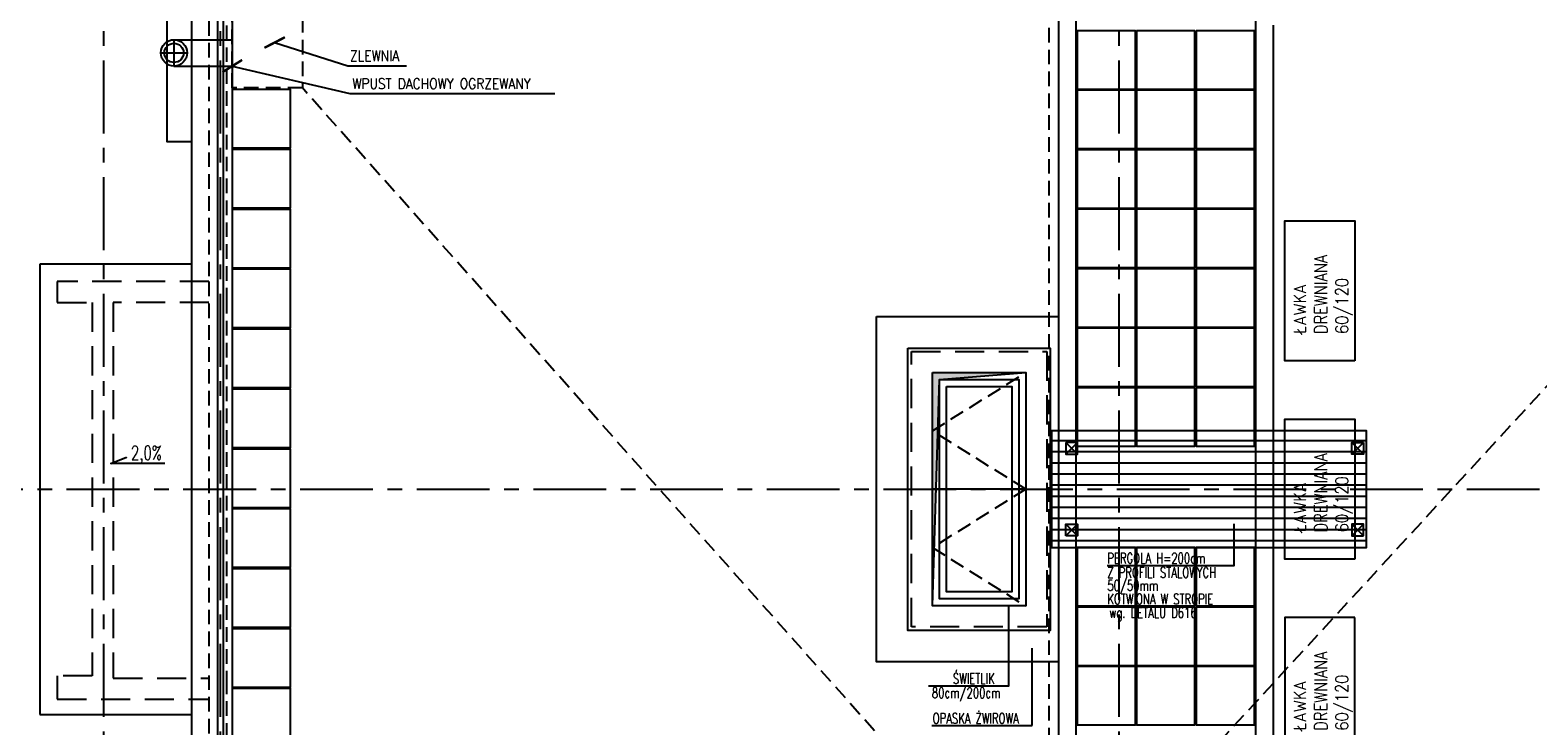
# Model space of a CAD drawing. Extents: x 41755 to 123924, y -112333 to 86187.
# Tile 28 of 256: x 103778 to 105070, y -98949 to -98352. Entities that reach past the tile are written whole.
import ezdxf
from ezdxf.enums import TextEntityAlignment as Align

# ---------------------------------------------------------------- set-up
doc = ezdxf.new("R2010")
doc.units = 0
doc.header["$LTSCALE"] = 50
doc.linetypes.add('CENTER', pattern=[2, 1.25, -0.25, 0.25, -0.25])
doc.linetypes.add('DASHED', pattern=[0.75, 0.5, -0.25])
doc.layers.get('0').update_dxf_attribs({"color": 101, "linetype": 'CONTINUOUS'})
for name, color, linetype in [('Ele-balustrada', 8, 'CONTINUOUS'), ('Ins-wod', 4, 'CONTINUOUS'), ('Okn---okna', 5, 'CONTINUOUS'), ('Opis-spadki', 61, 'CONTINUOUS'), ('Os-osie glowne', 1, 'CENTER'), ('Pos-ceramika', 14, 'CONTINUOUS'), ('Pzt-chodniki-hatch', 252, 'CONTINUOUS'), ('Sc-metal', 141, 'CONTINUOUS'), ('Sch-opis', 51, 'CONTINUOUS'), ('W-idok', 8, 'CONTINUOUS'), ('W-idok pod', 5, 'DASHED'), ('W-izol-w', 144, 'CONTINUOUS'), ('W-otwor-strop', 1, 'CONTINUOUS'), ('W-widok-spadki', 61, 'CONTINUOUS'), ('Wyp-meble', 155, 'CONTINUOUS')]:
    doc.layers.add(name, color=color, linetype=linetype)
doc.styles.add('ROMANS', font='romans', dxfattribs={"width": 0.85})
doc.dimstyles.new('CHMIELNA', dxfattribs={"dimscale": 3.5, "dimtxt": 4, "dimasz": 1.5, "dimexe": 3, "dimexo": 0, "dimgap": 1, "dimtad": 1, "dimdec": 1, "dimrnd": 0.5, "dimzin": 12, "dimdsep": 46, "dimtxsty": 'ROMANS', "dimblk": 'DIMTICK', "dimcen": 0.09, "dimse1": 1, "dimse2": 1, "dimclrd": 143, "dimclrt": 53, "dimadec": 0, "dimazin": 0, "dimtfac": 1, "dimtdec": 1, "dimtix": 1, "dimtmove": 2, "dimatfit": 2, "dimldrblk": 'ARCHTICK', "dimfxl": 0, "dimtolj": 1, "dimtzin": 0, "dimarcsym": 0})

# ---------------------------------------------------------------- blocks, each defined once
blk = doc.blocks.new('SPADKI')
at = {"ltscale": 25}
blk.add_lwpolyline([(0, 0), (0, -70), (-8, -50), (-8, -50)], dxfattribs=at)
at = {"ltscale": 25, "style": 'ROMANS', "width": 0.7}
blk.add_attdef('SP%', text='', height=18, rotation=90, dxfattribs=at).set_placement((-4.9, -24), align=Align.CENTER)
blk = doc.blocks.new('DIMTICK')
for p, q in [((0, 1), (0, -1)), ((-1, 0), (1, 0))]:
    blk.add_line(p, q)
at = {"const_width": 0.141}
blk.add_lwpolyline([(0.707, 0.707), (-0.707, -0.707)], dxfattribs=at)
blk = doc.blocks.new('_kdjkgjksjhgkfhh')
for p, q in [((-11.2, 0), (11.2, 0)), ((0, 11.2), (0, -11.2))]:
    blk.add_line(p, q)
for radius in [11.3, 8.25]:
    blk.add_circle((0, 0), radius)

msp = doc.modelspace()

# ---------------------------------------------------------------- hatches: boundary and pattern name
at = {"layer": 'W-idok'}
h = msp.add_hatch(dxfattribs=at)
h.set_pattern_fill('ANSI31', color=256, scale=3, angle=135, style=0)
h.set_pattern_definition([(180, (48983.419, 565.478), (-4e-15, -9.525), [])])
h.paths.add_polyline_path([(104662.966, -98745.824), (104652.966, -98745.824), (104652.966, -98795.824), (104662.966, -98795.824)])
h.paths.add_polyline_path([(104662.966, -98695.824), (104652.966, -98695.824), (104652.966, -98745.824), (104662.966, -98745.824)])
h.paths.add_polyline_path([(104677.966, -98695.824), (104662.966, -98695.824), (104662.966, -98745.824), (104677.966, -98745.824)])
h.paths.add_polyline_path([(104677.966, -98745.824), (104662.966, -98745.824), (104662.966, -98795.824), (104677.966, -98795.824)])
h.paths.add_polyline_path([(104710.966, -98745.824), (104677.966, -98745.824), (104677.966, -98795.824), (104710.966, -98795.824)])
h.paths.add_polyline_path([(104710.966, -98695.824), (104677.966, -98695.824), (104677.966, -98745.824), (104710.966, -98745.824)])
h.paths.add_polyline_path([(104827.966, -98695.824), (104710.966, -98695.824), (104710.966, -98745.824), (104827.966, -98745.824)])
h.paths.add_polyline_path([(104827.966, -98745.824), (104710.966, -98745.824), (104710.966, -98795.824), (104827.966, -98795.824)])
h.paths.add_polyline_path([(104842.966, -98745.824), (104827.966, -98745.824), (104827.966, -98795.824), (104842.966, -98795.824)])
h.paths.add_polyline_path([(104842.966, -98695.824), (104827.966, -98695.824), (104827.966, -98745.824), (104842.966, -98745.824)])
h.paths.add_polyline_path([(104852.966, -98695.824), (104842.966, -98695.824), (104842.966, -98745.824), (104852.966, -98745.824)])
h.paths.add_polyline_path([(104852.966, -98745.824), (104842.966, -98745.824), (104842.966, -98795.824), (104852.966, -98795.824)])
h.paths.add_polyline_path([(104912.966, -98695.824), (104852.966, -98695.824), (104852.966, -98745.824), (104912.966, -98745.824)])
h.paths.add_polyline_path([(104912.966, -98745.824), (104852.966, -98745.824), (104852.966, -98795.824), (104912.966, -98795.824)])
h.paths.add_polyline_path([(104922.966, -98745.824), (104912.966, -98745.824), (104912.966, -98795.824), (104922.966, -98795.824)])
h.paths.add_polyline_path([(104922.966, -98695.824), (104912.966, -98695.824), (104912.966, -98745.824), (104922.966, -98745.824)])
h.paths.add_polyline_path([(104857.886, -98785.434), (104857.886, -98706.594), (104915.743, -98706.594), (104915.743, -98785.434)], flags=9)
at = {"layer": 'W-otwor-strop', "linetype": 'Continuous', "ltscale": 0.5}
h = msp.add_hatch(color=256, dxfattribs=at)
h.paths.add_polyline_path([(104630.966, -98645.824), (104550.966, -98645.824), (104550.966, -98745.824), (104554.059, -98745.824), (104556.966, -98651.824)])
h.paths.add_polyline_path([(104554.059, -98745.824), (104550.966, -98745.824), (104550.966, -98845.824)])

# ---------------------------------------------------------------- linework, layer by layer
at = {"layer": 'Ele-balustrada'}
for points in [[(103938.466, -99941.816), (103938.466, -97271.832)], [(103943.466, -99941.816), (103943.466, -97271.832)]]:
    msp.add_lwpolyline(points, dxfattribs=at)
at = {"layer": 'Okn---okna'}
for points in [[(104550.966, -98645.824), (104630.966, -98645.824), (104630.966, -98845.824), (104550.966, -98845.824)], [(104556.966, -98651.824), (104624.966, -98651.824), (104624.966, -98839.824), (104556.966, -98839.824)], [(104562.966, -98657.824), (104618.966, -98657.824), (104618.966, -98833.824), (104562.966, -98833.824)]]:
    msp.add_lwpolyline(points, close=True, dxfattribs=at)
at = {"layer": 'Okn---okna', "linetype": 'DASHED', "ltscale": 0.5}
for points in [[(104630.966, -98745.824), (104550.966, -98695.824), (104630.966, -98645.824)], [(104630.966, -98745.824), (104550.966, -98795.824), (104630.966, -98845.824)]]:
    msp.add_lwpolyline(points, dxfattribs=at)
at = {"layer": 'Okn---okna'}
msp.add_lwpolyline([(104630.966, -98745.824), (104550.966, -98745.824)], dxfattribs=at)
at = {"layer": 'Os-osie glowne'}
for points in [[(103840.966, -102040.824), (103840.966, -96063.824)], [(103940.966, -102040.824), (103940.966, -96063.824)], [(104710.966, -102040.824), (104710.966, -96063.824)], [(99508.966, -98745.824), (111775.966, -98745.824)]]:
    msp.add_lwpolyline(points, dxfattribs=at)
at = {"layer": 'Pos-ceramika'}
msp.add_lwpolyline([(104502.966, -98597.824), (104658.966, -98597.824), (104658.966, -98893.824), (104502.966, -98893.824)], close=True, dxfattribs=at)
at = {"layer": 'Pzt-chodniki-hatch'}
for points in [[(104674.967, -98352.824), (104674.967, -98402.824), (104724.967, -98402.824), (104724.967, -98352.824)], [(104725.967, -98352.824), (104725.967, -98402.824), (104775.967, -98402.824), (104775.967, -98352.824)], [(104776.967, -98352.824), (104776.967, -98402.824), (104826.967, -98402.824), (104826.967, -98352.824)], [(103950.966, -98403.304), (103950.966, -98453.304), (104000.966, -98453.304), (104000.966, -98403.304)], [(104674.967, -98403.824), (104674.967, -98453.824), (104724.967, -98453.824), (104724.967, -98403.824)], [(104725.967, -98403.824), (104725.967, -98453.824), (104775.967, -98453.824), (104775.967, -98403.824)], [(104776.967, -98403.824), (104776.967, -98453.824), (104826.967, -98453.824), (104826.967, -98403.824)], [(103950.966, -98454.644), (103950.966, -98504.644), (104000.966, -98504.644), (104000.966, -98454.644)], [(104674.967, -98454.824), (104674.967, -98504.824), (104724.967, -98504.824), (104724.967, -98454.824)], [(104725.967, -98454.824), (104725.967, -98504.824), (104775.967, -98504.824), (104775.967, -98454.824)], [(104776.967, -98454.824), (104776.967, -98504.824), (104826.967, -98504.824), (104826.967, -98454.824)], [(103950.966, -98505.984), (103950.966, -98555.984), (104000.966, -98555.984), (104000.966, -98505.984)], [(104674.967, -98505.824), (104674.967, -98555.824), (104724.967, -98555.824), (104724.967, -98505.824)], [(104725.967, -98505.824), (104725.967, -98555.824), (104775.967, -98555.824), (104775.967, -98505.824)], [(104776.967, -98505.824), (104776.967, -98555.824), (104826.967, -98555.824), (104826.967, -98505.824)], [(103950.966, -98557.324), (103950.966, -98607.324), (104000.966, -98607.324), (104000.966, -98557.324)], [(104674.967, -98556.824), (104674.967, -98606.824), (104724.967, -98606.824), (104724.967, -98556.824)], [(104725.967, -98556.824), (104725.967, -98606.824), (104775.967, -98606.824), (104775.967, -98556.824)], [(104776.967, -98556.824), (104776.967, -98606.824), (104826.967, -98606.824), (104826.967, -98556.824)], [(103950.966, -98608.664), (103950.966, -98658.664), (104000.966, -98658.664), (104000.966, -98608.664)], [(104674.967, -98607.824), (104674.967, -98657.824), (104724.967, -98657.824), (104724.967, -98607.824)], [(104725.967, -98607.824), (104725.967, -98657.824), (104775.967, -98657.824), (104775.967, -98607.824)], [(104776.967, -98607.824), (104776.967, -98657.824), (104826.967, -98657.824), (104826.967, -98607.824)], [(103950.966, -98660.004), (103950.966, -98710.004), (104000.966, -98710.004), (104000.966, -98660.004)], [(104674.967, -98658.824), (104674.967, -98708.824), (104724.967, -98708.824), (104724.967, -98658.824)], [(104725.967, -98658.824), (104725.967, -98708.824), (104775.967, -98708.824), (104775.967, -98658.824)], [(104776.967, -98658.824), (104776.967, -98708.824), (104826.967, -98708.824), (104826.967, -98658.824)], [(103950.966, -98711.344), (103950.966, -98761.344), (104000.966, -98761.344), (104000.966, -98711.344)], [(103950.966, -98762.684), (103950.966, -98812.684), (104000.966, -98812.684), (104000.966, -98762.684)], [(104674.967, -98795.824), (104674.967, -98845.824), (104724.967, -98845.824), (104724.967, -98795.824)], [(104725.967, -98795.824), (104725.967, -98845.824), (104775.967, -98845.824), (104775.967, -98795.824)], [(104776.967, -98795.824), (104776.967, -98845.824), (104826.967, -98845.824), (104826.967, -98795.824)], [(103950.966, -98814.024), (103950.966, -98864.024), (104000.966, -98864.024), (104000.966, -98814.024)], [(104674.967, -98846.824), (104674.967, -98896.824), (104724.967, -98896.824), (104724.967, -98846.824)], [(104725.967, -98846.824), (104725.967, -98896.824), (104775.967, -98896.824), (104775.967, -98846.824)], [(104776.967, -98846.824), (104776.967, -98896.824), (104826.967, -98896.824), (104826.967, -98846.824)], [(103950.966, -98865.364), (103950.966, -98915.364), (104000.966, -98915.364), (104000.966, -98865.364)], [(104674.967, -98897.824), (104674.967, -98947.824), (104724.967, -98947.824), (104724.967, -98897.824)], [(104725.967, -98897.824), (104725.967, -98947.824), (104775.967, -98947.824), (104775.967, -98897.824)], [(104776.967, -98897.824), (104776.967, -98947.824), (104826.967, -98947.824), (104826.967, -98897.824)], [(103950.966, -98916.704), (103950.966, -98966.704), (104000.966, -98966.704), (104000.966, -98916.704)]]:
    msp.add_lwpolyline(points, close=True, dxfattribs=at)
at = {"layer": 'Sc-metal'}
for points in [[(104665.466, -98705.824), (104665.466, -98715.824), (104675.466, -98715.824), (104675.466, -98705.824)], [(104920.466, -98705.824), (104920.466, -98715.824), (104910.466, -98715.824), (104910.466, -98705.824)], [(104665.466, -98785.824), (104665.466, -98775.824), (104675.466, -98775.824), (104675.466, -98785.824)], [(104920.466, -98785.824), (104920.466, -98775.824), (104910.466, -98775.824), (104910.466, -98785.824)]]:
    msp.add_lwpolyline(points, close=True, dxfattribs=at)
for points in [[(104665.466, -98705.824), (104675.466, -98715.824)], [(104675.466, -98705.824), (104665.466, -98715.824)], [(104920.466, -98705.824), (104910.466, -98715.824)], [(104910.466, -98705.824), (104920.466, -98715.824)], [(104665.466, -98785.824), (104675.466, -98775.824)], [(104675.466, -98785.824), (104665.466, -98775.824)], [(104920.466, -98785.824), (104910.466, -98775.824)], [(104910.466, -98785.824), (104920.466, -98775.824)]]:
    msp.add_lwpolyline(points, dxfattribs=at)
at = {"layer": 'Sch-opis'}
for points in [[(104700.717, -98811.205), (104809.689, -98811.205), (104809.689, -98775.562)], [(104547.67, -98914.353), (104616.407, -98914.353), (104616.407, -98845.824)], [(104636.418, -98948.415), (104636.418, -98882.037)], [(104550.628, -98948.415), (104636.418, -98948.415)]]:
    msp.add_lwpolyline(points, dxfattribs=at)
at = {"layer": 'W-idok', "linetype": 'DASHED', "ltscale": 0.5}
for p, q in [((103945.966, -98160.824), (103945.966, -98582.824)), ((103930.966, -98175.824), (103930.966, -98567.824)), ((103930.966, -98567.824), (103930.966, -98923.824)), ((103945.966, -98582.824), (103945.966, -98908.824)), ((103945.966, -98908.824), (103945.966, -99332.824)), ((103930.966, -98923.824), (103930.966, -99317.824))]:
    msp.add_line(p, q, dxfattribs=at)
at = {"layer": 'W-idok'}
for points in [[(104827.966, -97270.824), (104827.966, -100043.824)], [(104673.966, -97624.824), (104673.966, -100043.824)], [(104658.966, -98268.28), (104658.966, -100043.824)], [(104842.966, -98347.966), (104842.966, -100043.824)], [(103900.966, -98360.574), (103950.966, -98360.574)], [(103900.966, -98383.074), (103950.966, -98383.074)], [(104652.966, -98695.824), (104652.966, -98795.824), (104922.966, -98795.824), (104922.966, -98695.824), (104652.966, -98695.824)]]:
    msp.add_lwpolyline(points, dxfattribs=at)
msp.add_lwpolyline([(104529.966, -98624.824), (104651.966, -98624.824), (104651.966, -98866.824), (104529.966, -98866.824)], close=True, dxfattribs=at)
at = {"layer": 'W-idok', "linetype": 'DASHED'}
msp.add_lwpolyline([(104532.966, -98627.824), (104648.966, -98627.824), (104648.966, -98863.824), (104532.966, -98863.824)], close=True, dxfattribs=at)
at = {"layer": 'W-idok pod', "linetype": 'Continuous'}
for p, q in [((103915.966, -98552.824), (103785.966, -98552.824)), ((103785.966, -98552.824), (103785.966, -98938.824)), ((103785.966, -98938.824), (103915.966, -98938.824))]:
    msp.add_line(p, q, dxfattribs=at)
msp.add_lwpolyline([(103915.966, -98297.824), (103894.966, -98297.824), (103894.966, -98447.824), (103915.966, -98447.824)], dxfattribs=at)
at = {"layer": 'W-idok pod'}
for points in [[(103930.966, -98567.824), (103800.966, -98567.824), (103800.966, -98585.824), (103830.966, -98585.824), (103830.966, -98905.824), (103800.966, -98905.824), (103800.966, -98925.824), (103930.966, -98925.824)], [(103930.966, -98585.824), (103848.966, -98585.824), (103848.966, -98907.824), (103930.966, -98907.824)]]:
    msp.add_lwpolyline(points, dxfattribs=at)
at = {"layer": 'W-izol-w', "linetype": 'Continuous'}
for p, q in [((103915.966, -97802.824), (103915.966, -98552.824)), ((103950.966, -98155.824), (103950.966, -98587.824)), ((103915.966, -98552.824), (103915.966, -99302.824)), ((103950.966, -98587.824), (103950.966, -98903.824)), ((103950.966, -98903.824), (103950.966, -99337.824))]:
    msp.add_line(p, q, dxfattribs=at)
at = {"layer": 'W-otwor-strop', "ltscale": 0.5}
msp.add_lwpolyline([(104550.966, -98645.824), (104630.966, -98645.824), (104630.966, -98845.824), (104550.966, -98845.824)], close=True, dxfattribs=at)
at = {"layer": 'W-otwor-strop', "linetype": 'Continuous', "ltscale": 0.5}
msp.add_lwpolyline([(104550.966, -98845.824), (104556.966, -98651.824), (104630.966, -98645.824)], dxfattribs=at)
at = {"layer": 'W-widok-spadki', "linetype": 'DASHED', "ltscale": 0.5}
for points in [[(104650.966, -100837.824), (104650.966, -97624.824)], [(104650.966, -99120.824), (104010.966, -98401.824)], [(105312.966, -98401.824), (104650.966, -99120.824)]]:
    msp.add_lwpolyline(points, dxfattribs=at)
msp.add_lwpolyline([(103950.966, -98341.824), (104010.966, -98341.824), (104010.966, -98401.824), (103950.966, -98401.824)], close=True, dxfattribs=at)
at = {"layer": 'Wyp-meble'}
for points in [[(104912.966, -98635.824), (104852.966, -98635.824), (104852.966, -98515.824), (104912.966, -98515.824)], [(104912.966, -98805.824), (104852.966, -98805.824), (104852.966, -98685.824), (104912.966, -98685.824)], [(104912.966, -98855.824), (104852.966, -98855.824), (104852.966, -98975.824), (104912.966, -98975.824)]]:
    msp.add_lwpolyline(points, close=True, dxfattribs=at)

# ---------------------------------------------------------------- block references
at = {"layer": 'Ins-wod'}
msp.add_blockref('_kdjkgjksjhgkfhh', (103900.966, -98371.824), dxfattribs=at)
at = {"layer": 'Opis-spadki', "xscale": 0.6604040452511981, "yscale": 0.6604040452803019, "zscale": 0.6604040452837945, "rotation": 270}
msp.add_blockref('SPADKI', (103893.148, -98723.73), dxfattribs=at).add_auto_attribs({'SP%': '2,0%'})

# ---------------------------------------------------------------- texts
at = {"layer": 'Sch-opis', "style": 'ROMANS', "width": 0.7}
for s, p in [('PERGOLA H=200cm ', (104700.96, -98809.44)), ('Z PROFILI STALOWYCH', (104700.937, -98821.675)), ('50/50mm', (104700.937, -98832.828)), ('KOTWIONA W STROPIE', (104700.937, -98844.329)), ('wg. DETALU D616', (104702.656, -98856.07)), ('ŚWIETLIK ', (104568.55, -98912.588)), ('80cm/200cm', (104550.529, -98924.824)), ('OPASKA ŻWIROWA', (104551.25, -98946.65))]:
    msp.add_text(s, height=9, dxfattribs=at).set_placement(p)
at = {"layer": 'Sch-opis', "char_height": 9, "width": 203.76147, "attachment_point": 1, "style": 'ROMANS'}
for s, insert in [('ZLEWNIA', (104051.947, -98369.835)), ('ZLEWNIA', (104051.947, -98369.835)), ('WPUST DACHOWY OGRZEWANY', (104053.773, -98393.63))]:
    msp.add_mtext(s, dxfattribs=dict(at, insert=insert))
at = {"layer": 'Sch-opis', "char_height": 10.8, "width": 96.59286, "attachment_point": 1, "rotation": 90, "style": 'ROMANS'}
for insert in [(104860.586, -98612.734), (104860.586, -98782.734), (104860.586, -98952.734)]:
    msp.add_mtext('ŁAWKA DREWNIANA\\P60/120', dxfattribs=dict(at, insert=insert))

# ---------------------------------------------------------------- leaders
at = {"layer": 'Sch-opis'}
for points in [[(103987.252, -98362.927), (104049.94, -98382.903), (104100.224, -98382.903)], [(103987.252, -98362.927), (104049.94, -98382.903), (104100.224, -98382.903)], [(103950.966, -98383.074), (104051.765, -98406.697), (104227.347, -98406.697)]]:
    msp.add_leader(points, dimstyle='CHMIELNA', override={"dimasz": 4, "dimgap": 1, "dimtad": 0}, dxfattribs=at)

doc.saveas('drawing.dxf')
